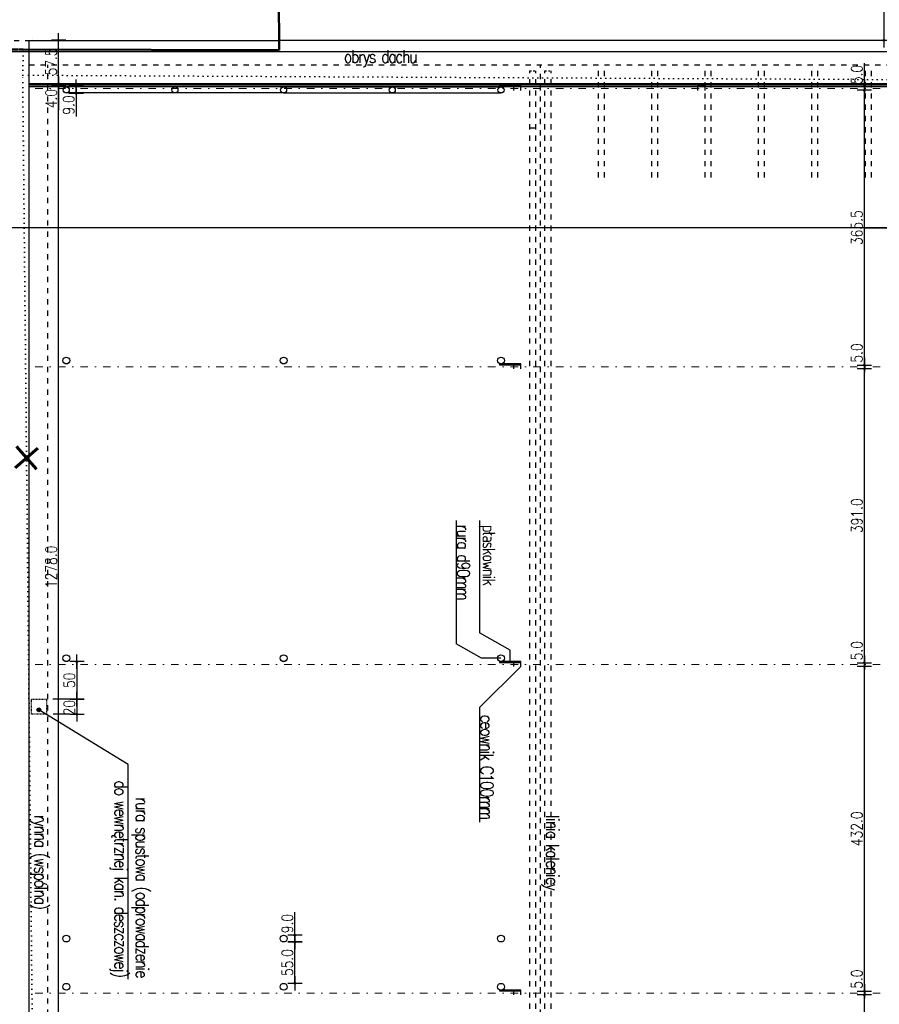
# Model space of a CAD drawing. Header units: millimetres. Extents: x 22865 to 60762, y -18816 to 15611.
# Tile 63 of 256: x 44477 to 45620, y -12252 to -10942. Entities that reach past the tile are written whole.
import ezdxf

# ---------------------------------------------------------------- set-up
doc = ezdxf.new("R2010")
doc.units = ezdxf.units.MM
for name, pattern in [('1_12', [3, 1, -1, 0, -1]), ('2_EGBU_A', [0]), ('DASHED', [15, 7, -8]), ('DOT', [6.35, 0, -6.35]), ('STRICHPUNKT', [3, 1, -1, 0, -1])]:
    doc.linetypes.add(name, pattern=pattern)
doc.layers.add('EGBB_L_0', color=7, linetype='2_EGBU_A', lineweight=50, true_color=0x804000)
for name, color, linetype in [('OPISY', 6, 'Continuous'), ('osie', 9, 'STRICHPUNKT'), ('sciany murowane', 4, 'Continuous'), ('widokowa', 2, 'Continuous'), ('wyburzenia', 14, 'Continuous'), ('WYMIARY', 6, 'Continuous')]:
    doc.layers.add(name, color=color, linetype=linetype)
doc.styles.add('1-100', font='simplex.shx', dxfattribs={"width": 0.8, "height": 15})
doc.dimstyles.new('1-100', dxfattribs={"dimscale": 0.5, "dimtxt": 100, "dimasz": 1, "dimexe": 0.18, "dimexo": 0.0625, "dimgap": 5, "dimtad": 1, "dimdec": 1, "dimzin": 0, "dimdsep": 46, "dimtxsty": '1-100', "dimblk1": 'K', "dimblk2": 'K', "dimsah": 1, "dimcen": 0.09, "dimse1": 1, "dimse2": 1, "dimadec": 0, "dimazin": 0, "dimtfac": 1, "dimtdec": 1, "dimtofl": 0, "dimtmove": 0, "dimatfit": 3, "dimldrblk": 'K', "dimfxl": 0, "dimtolj": 1, "dimtzin": 0, "dimarcsym": 0})

# ---------------------------------------------------------------- blocks, each defined once
blk = doc.blocks.new('K')
for p, q in [((-19.1, 0), (19.1, 0)), ((0, -19.1), (0, 19.1))]:
    blk.add_line(p, q)
blk.add_circle((0, 0), 2.02)
blk = doc.blocks.new('*D2859')
at = {"layer": 'WYMIARY', "color": 0, "lineweight": -2, "ltscale": 0.2}
blk.add_line((44528.5, -12308.6), (44528.5, -11031.6), dxfattribs=at)
at = {"layer": 'WYMIARY', "color": 0, "linetype": 'ByBlock', "lineweight": -2, "xscale": 0.5, "yscale": 0.5, "zscale": 0.5}
for p, rotation in [((44528.5, -11031.1), 90), ((44528.5, -12309.1), 270)]:
    blk.add_blockref('K', p, dxfattribs=dict(at, rotation=rotation))
at = {"layer": 'WYMIARY', "color": 0, "ltscale": 0.2, "insert": (44518.5, -11670.1), "char_height": 15, "attachment_point": 5, "rotation": 90, "style": '1-100'}
blk.add_mtext('\\A1;1278.0', dxfattribs=at)
blk = doc.blocks.new('*D2879')
at = {"layer": 'WYMIARY', "color": 0, "lineweight": -2, "ltscale": 0.2}
blk.add_line((45599.9, -12582.1), (45599.9, -12240.1), dxfattribs=at)
at = {"layer": 'WYMIARY', "color": 0, "linetype": 'ByBlock', "lineweight": -2, "xscale": 0.5, "yscale": 0.5, "zscale": 0.5}
for p, rotation in [((45599.9, -12239.6), 90), ((45599.9, -12582.6), 270)]:
    blk.add_blockref('K', p, dxfattribs=dict(at, rotation=rotation))
at = {"layer": 'WYMIARY', "color": 0, "ltscale": 0.2, "insert": (45589.9, -12411.1), "char_height": 15, "attachment_point": 5, "rotation": 90, "style": '1-100'}
blk.add_mtext('\\A1;343', dxfattribs=at)
blk = doc.blocks.new('*D2880')
at = {"layer": 'WYMIARY', "color": 0, "lineweight": -2, "ltscale": 0.2}
for p, q in [((45599.9, -12234.1), (45599.9, -12203.5)), ((45599.9, -12240.1), (45599.9, -12240.6))]:
    blk.add_line(p, q, dxfattribs=at)
at = {"layer": 'WYMIARY', "color": 0, "linetype": 'ByBlock', "lineweight": -2, "xscale": 0.5, "yscale": 0.5, "zscale": 0.5}
for p, rotation in [((45599.9, -12234.6), 270), ((45599.9, -12239.6), 90)]:
    blk.add_blockref('K', p, dxfattribs=dict(at, rotation=rotation))
at = {"layer": 'WYMIARY', "color": 0, "ltscale": 0.2, "insert": (45589.9, -12218.6), "char_height": 15, "attachment_point": 5, "rotation": 90, "style": '1-100'}
blk.add_mtext('\\A1;5.0', dxfattribs=at)
blk = doc.blocks.new('*D2881')
at = {"layer": 'WYMIARY', "color": 0, "lineweight": -2, "ltscale": 0.2}
blk.add_line((45599.9, -12234.1), (45599.9, -11803.1), dxfattribs=at)
at = {"layer": 'WYMIARY', "color": 0, "linetype": 'ByBlock', "lineweight": -2, "xscale": 0.5, "yscale": 0.5, "zscale": 0.5}
for p, rotation in [((45599.9, -11802.6), 90), ((45599.9, -12234.6), 270)]:
    blk.add_blockref('K', p, dxfattribs=dict(at, rotation=rotation))
at = {"layer": 'WYMIARY', "color": 0, "ltscale": 0.2, "insert": (45589.9, -12018.6), "char_height": 15, "attachment_point": 5, "rotation": 90, "style": '1-100'}
blk.add_mtext('\\A1;432.0', dxfattribs=at)
blk = doc.blocks.new('*D2882')
at = {"layer": 'WYMIARY', "color": 0, "lineweight": -2, "ltscale": 0.2}
for p, q in [((45599.9, -11797.1), (45599.9, -11766.5)), ((45599.9, -11803.1), (45599.9, -11803.6))]:
    blk.add_line(p, q, dxfattribs=at)
at = {"layer": 'WYMIARY', "color": 0, "linetype": 'ByBlock', "lineweight": -2, "xscale": 0.5, "yscale": 0.5, "zscale": 0.5}
for p, rotation in [((45599.9, -11797.6), 270), ((45599.9, -11802.6), 90)]:
    blk.add_blockref('K', p, dxfattribs=dict(at, rotation=rotation))
at = {"layer": 'WYMIARY', "color": 0, "ltscale": 0.2, "insert": (45589.9, -11781.6), "char_height": 15, "attachment_point": 5, "rotation": 90, "style": '1-100'}
blk.add_mtext('\\A1;5.0', dxfattribs=at)
blk = doc.blocks.new('*D2883')
at = {"layer": 'WYMIARY', "color": 0, "lineweight": -2, "ltscale": 0.2}
blk.add_line((45599.9, -11797.1), (45599.9, -11407.1), dxfattribs=at)
at = {"layer": 'WYMIARY', "color": 0, "linetype": 'ByBlock', "lineweight": -2, "xscale": 0.5, "yscale": 0.5, "zscale": 0.5}
for p, rotation in [((45599.9, -11406.6), 90), ((45599.9, -11797.6), 270)]:
    blk.add_blockref('K', p, dxfattribs=dict(at, rotation=rotation))
at = {"layer": 'WYMIARY', "color": 0, "ltscale": 0.2, "insert": (45589.9, -11602.1), "char_height": 15, "attachment_point": 5, "rotation": 90, "style": '1-100'}
blk.add_mtext('\\A1;391.0', dxfattribs=at)
blk = doc.blocks.new('*D2884')
at = {"layer": 'WYMIARY', "color": 0, "lineweight": -2, "ltscale": 0.2}
for p, q in [((45599.9, -11401.1), (45599.9, -11370.5)), ((45599.9, -11407.1), (45599.9, -11407.6))]:
    blk.add_line(p, q, dxfattribs=at)
at = {"layer": 'WYMIARY', "color": 0, "linetype": 'ByBlock', "lineweight": -2, "xscale": 0.5, "yscale": 0.5, "zscale": 0.5}
for p, rotation in [((45599.9, -11401.6), 270), ((45599.9, -11406.6), 90)]:
    blk.add_blockref('K', p, dxfattribs=dict(at, rotation=rotation))
at = {"layer": 'WYMIARY', "color": 0, "ltscale": 0.2, "insert": (45589.9, -11385.6), "char_height": 15, "attachment_point": 5, "rotation": 90, "style": '1-100'}
blk.add_mtext('\\A1;5.0', dxfattribs=at)
blk = doc.blocks.new('*D2885')
at = {"layer": 'WYMIARY', "color": 0, "lineweight": -2, "ltscale": 0.2}
blk.add_line((45599.9, -11401.1), (45599.9, -11036.6), dxfattribs=at)
at = {"layer": 'WYMIARY', "color": 0, "linetype": 'ByBlock', "lineweight": -2, "xscale": 0.5, "yscale": 0.5, "zscale": 0.5}
for p, rotation in [((45599.9, -11036.1), 90), ((45599.9, -11401.6), 270)]:
    blk.add_blockref('K', p, dxfattribs=dict(at, rotation=rotation))
at = {"layer": 'WYMIARY', "color": 0, "ltscale": 0.2, "insert": (45589.9, -11218.9), "char_height": 15, "attachment_point": 5, "rotation": 90, "style": '1-100'}
blk.add_mtext('\\A1;365.5', dxfattribs=at)
blk = doc.blocks.new('*D2886')
at = {"layer": 'WYMIARY', "color": 0, "lineweight": -2, "ltscale": 0.2}
for p, q in [((45599.9, -11030.6), (45599.9, -11000)), ((45599.9, -11036.6), (45599.9, -11037.1))]:
    blk.add_line(p, q, dxfattribs=at)
at = {"layer": 'WYMIARY', "color": 0, "linetype": 'ByBlock', "lineweight": -2, "xscale": 0.5, "yscale": 0.5, "zscale": 0.5}
for p, rotation in [((45599.9, -11031.1), 270), ((45599.9, -11036.1), 90)]:
    blk.add_blockref('K', p, dxfattribs=dict(at, rotation=rotation))
at = {"layer": 'WYMIARY', "color": 0, "ltscale": 0.2, "insert": (45589.9, -11015.1), "char_height": 15, "attachment_point": 5, "rotation": 90, "style": '1-100'}
blk.add_mtext('\\A1;5.0', dxfattribs=at)
blk = doc.blocks.new('*D2887')
at = {"layer": 'WYMIARY', "color": 0, "lineweight": -2, "ltscale": 0.2}
for p, q in [((44551.8, -11031.6), (44551.8, -11039.6)), ((44551.8, -11040.1), (44551.8, -11070.8))]:
    blk.add_line(p, q, dxfattribs=at)
at = {"layer": 'WYMIARY', "color": 0, "linetype": 'ByBlock', "lineweight": -2, "xscale": 0.5, "yscale": 0.5, "zscale": 0.5}
for p, rotation in [((44551.8, -11031.1), 90), ((44551.8, -11040.1), 270)]:
    blk.add_blockref('K', p, dxfattribs=dict(at, rotation=rotation))
at = {"layer": 'WYMIARY', "color": 0, "ltscale": 0.2, "insert": (44541.8, -11055.7), "char_height": 15, "attachment_point": 5, "rotation": 90, "style": '1-100'}
blk.add_mtext('\\A1;9.0', dxfattribs=at)
blk = doc.blocks.new('*D2898')
at = {"layer": 'WYMIARY', "color": 0, "lineweight": -2, "ltscale": 0.2}
blk.add_line((44552.7, -11796.6), (44552.7, -11845.6), dxfattribs=at)
at = {"layer": 'WYMIARY', "color": 0, "linetype": 'ByBlock', "lineweight": -2, "xscale": 0.5, "yscale": 0.5, "zscale": 0.5}
for p, rotation in [((44552.7, -11796.1), 90), ((44552.7, -11846.1), 270)]:
    blk.add_blockref('K', p, dxfattribs=dict(at, rotation=rotation))
at = {"layer": 'WYMIARY', "color": 0, "ltscale": 0.2, "insert": (44542.7, -11821.1), "char_height": 15, "attachment_point": 5, "rotation": 90, "style": '1-100'}
blk.add_mtext('\\A1;50', dxfattribs=at)
blk = doc.blocks.new('*D2899')
at = {"layer": 'WYMIARY', "color": 0, "lineweight": -2, "ltscale": 0.2}
blk.add_line((44552.7, -11846.6), (44552.7, -11865.6), dxfattribs=at)
at = {"layer": 'WYMIARY', "color": 0, "linetype": 'ByBlock', "lineweight": -2, "xscale": 0.5, "yscale": 0.5, "zscale": 0.5}
for p, rotation in [((44552.7, -11846.1), 90), ((44552.7, -11866.1), 270)]:
    blk.add_blockref('K', p, dxfattribs=dict(at, rotation=rotation))
at = {"layer": 'WYMIARY', "color": 0, "ltscale": 0.2, "insert": (44542.7, -11857.4), "char_height": 15, "attachment_point": 5, "rotation": 90, "style": '1-100'}
blk.add_mtext('\\A1;20', dxfattribs=at)
blk = doc.blocks.new('*D2901')
at = {"layer": 'WYMIARY', "color": 0, "lineweight": -2, "ltscale": 0.2}
blk.add_line((44842.6, -12223.6), (44842.6, -12169.6), dxfattribs=at)
at = {"layer": 'WYMIARY', "color": 0, "linetype": 'ByBlock', "lineweight": -2, "xscale": 0.5, "yscale": 0.5, "zscale": 0.5}
for p, rotation in [((44842.6, -12169.1), 90), ((44842.6, -12224.1), 270)]:
    blk.add_blockref('K', p, dxfattribs=dict(at, rotation=rotation))
at = {"layer": 'WYMIARY', "color": 0, "ltscale": 0.2, "insert": (44832.6, -12196.6), "char_height": 15, "attachment_point": 5, "rotation": 90, "style": '1-100'}
blk.add_mtext('\\A1;55.0', dxfattribs=at)
blk = doc.blocks.new('*D2902')
at = {"layer": 'WYMIARY', "color": 0, "lineweight": -2, "ltscale": 0.2}
for p, q in [((44842.6, -12160.1), (44842.6, -12129.5)), ((44842.6, -12168.6), (44842.6, -12160.6))]:
    blk.add_line(p, q, dxfattribs=at)
at = {"layer": 'WYMIARY', "color": 0, "linetype": 'ByBlock', "lineweight": -2, "xscale": 0.5, "yscale": 0.5, "zscale": 0.5}
for p, rotation in [((44842.6, -12160.1), 90), ((44842.6, -12169.1), 270)]:
    blk.add_blockref('K', p, dxfattribs=dict(at, rotation=rotation))
at = {"layer": 'WYMIARY', "color": 0, "ltscale": 0.2, "insert": (44832.6, -12144.6), "char_height": 15, "attachment_point": 5, "rotation": 90, "style": '1-100'}
blk.add_mtext('\\A1;9.0', dxfattribs=at)
blk = doc.blocks.new('*D2946')
at = {"layer": 'WYMIARY', "color": 0, "lineweight": -2}
blk.add_line((44436.5, -10969.1), (44436.5, -10918.1), dxfattribs=at)
at = {"layer": 'WYMIARY', "color": 0, "linetype": 'ByBlock', "lineweight": -2, "xscale": 0.5, "yscale": 0.5, "zscale": 0.5}
for p, rotation in [((44436.5, -10917.6), 90), ((44436.5, -10969.6), 270)]:
    blk.add_blockref('K', p, dxfattribs=dict(at, rotation=rotation))
at = {"layer": 'WYMIARY', "color": 0, "ltscale": 0.2, "insert": (44426.5, -10943.6), "char_height": 15, "attachment_point": 5, "rotation": 90, "style": '1-100'}
blk.add_mtext('\\A1;52', dxfattribs=at)
blk = doc.blocks.new('*D2948')
at = {"layer": 'WYMIARY', "color": 0, "lineweight": -2, "ltscale": 0.2}
for p, q in [((44528.5, -11026.6), (44528.5, -11026.1)), ((44528.5, -11031.6), (44528.5, -11062.3))]:
    blk.add_line(p, q, dxfattribs=at)
at = {"layer": 'WYMIARY', "color": 0, "linetype": 'ByBlock', "lineweight": -2, "xscale": 0.5, "yscale": 0.5, "zscale": 0.5}
for p, rotation in [((44528.5, -11027.1), 270), ((44528.5, -11031.1), 90)]:
    blk.add_blockref('K', p, dxfattribs=dict(at, rotation=rotation))
at = {"layer": 'WYMIARY', "color": 0, "ltscale": 0.2, "insert": (44518.5, -11047.2), "char_height": 15, "attachment_point": 5, "rotation": 90, "style": '1-100'}
blk.add_mtext('\\A1;4.0', dxfattribs=at)
blk = doc.blocks.new('*D2949')
at = {"layer": 'WYMIARY', "color": 0, "lineweight": -2, "ltscale": 0.2}
blk.add_line((44528.5, -11026.6), (44528.5, -10970.1), dxfattribs=at)
at = {"layer": 'WYMIARY', "color": 0, "linetype": 'ByBlock', "lineweight": -2, "xscale": 0.5, "yscale": 0.5, "zscale": 0.5}
for p, rotation in [((44528.5, -10969.6), 90), ((44528.5, -11027.1), 270)]:
    blk.add_blockref('K', p, dxfattribs=dict(at, rotation=rotation))
at = {"layer": 'WYMIARY', "color": 0, "ltscale": 0.2, "insert": (44518.5, -10998.4), "char_height": 15, "attachment_point": 5, "rotation": 90, "style": '1-100'}
blk.add_mtext('\\A1;57.5', dxfattribs=at)
blk = doc.blocks.new('*D2984')
at = {"layer": 'WYMIARY', "color": 0, "lineweight": -2, "ltscale": 0.2}
blk.add_line((45625.8, -10156.1), (45625.8, -10969.1), dxfattribs=at)
at = {"layer": 'WYMIARY', "color": 0, "linetype": 'ByBlock', "lineweight": -2, "xscale": 0.5, "yscale": 0.5, "zscale": 0.5}
for p, rotation in [((45625.8, -10155.6), 90), ((45625.8, -10969.6), 270)]:
    blk.add_blockref('K', p, dxfattribs=dict(at, rotation=rotation))
at = {"layer": 'WYMIARY', "color": 0, "ltscale": 0.2, "insert": (45615.8, -10562.6), "char_height": 15, "attachment_point": 5, "rotation": 90, "style": '1-100'}
blk.add_mtext('\\A1;814.0', dxfattribs=at)

msp = doc.modelspace()

# ---------------------------------------------------------------- hatches: boundary and pattern name
at = {"layer": 'WYMIARY', "ltscale": 0.2, "transparency": 33554687}
h = msp.add_hatch(color=256, dxfattribs=at)
h.dxf.hatch_style = 1
h.paths.add_polyline_path([(44502.19, -11862.81, 0.218535), (44504.09, -11861.94, 4.5759266)])

# ---------------------------------------------------------------- linework, layer by layer
at = {"layer": 'EGBB_L_0', "linetype": '2_EGBU_A'}
for p, q in [((44821.51, -10982.7), (44820.73, -10677.25)), ((44481.43, -10981.94), (44821.51, -10982.7))]:
    msp.add_line(p, q, dxfattribs=at)
at = {"layer": 'EGBB_L_0', "linetype": 'DASHED', "ltscale": 0.02}
msp.add_line((43995.19, -10980.86), (44481.43, -10981.94), dxfattribs=at)
at = {"layer": 'osie', "linetype": '1_12', "lineweight": 15, "ltscale": 10}
for p, q in [((45681.19, -11033.65), (44489.19, -11033.65)), ((45681.19, -11404.15), (44489.19, -11404.15)), ((45681.19, -11800.15), (44489.19, -11800.15)), ((45681.19, -12237.15), (44489.19, -12237.15))]:
    msp.add_line(p, q, dxfattribs=at)
at = {"layer": 'sciany murowane', "ltscale": 0.2}
for p in [(44821.19, -10669.65), (44489.19, -10969.65)]:
    msp.add_line(p, (44821.19, -10969.65), dxfattribs=at)
at = {"layer": 'sciany murowane', "linetype": 'DASHED'}
msp.add_line((44424.19, -10969.65), (44489.19, -10969.65), dxfattribs=at)
at = {"layer": 'sciany murowane', "ltscale": 20}
msp.add_line((44489.19, -12309.15), (44489.19, -10969.65), dxfattribs=at)
at = {"layer": 'widokowa', "color": 1, "linetype": 'DASHED'}
for p, q in [((44489.19, -11002.15), (45691.19, -11002.15)), ((44514.19, -13421.15), (44514.19, -11002.15)), ((45169.19, -13421.15), (45169.19, -11002.15))]:
    msp.add_line(p, q, dxfattribs=at)
at = {"layer": 'widokowa', "color": 250, "linetype": 'DASHED'}
for p, q in [((45155.19, -13413.15), (45155.19, -11010.15)), ((45163.19, -13413.15), (45163.19, -11010.15)), ((45175.19, -13413.15), (45175.19, -11010.15)), ((45183.19, -13413.15), (45183.19, -11010.15)), ((45246.19, -11152.15), (45246.19, -11010.15)), ((45254.19, -11152.15), (45254.19, -11010.15)), ((45317.19, -11152.15), (45317.19, -11010.15)), ((45325.19, -11152.15), (45325.19, -11010.15)), ((45388.19, -11152.15), (45388.19, -11010.15)), ((45396.19, -11152.15), (45396.19, -11010.15)), ((45459.19, -11152.15), (45459.19, -11010.15)), ((45467.19, -11152.15), (45467.19, -11010.15)), ((45530.19, -11152.15), (45530.19, -11010.15)), ((45538.19, -11152.15), (45538.19, -11010.15)), ((45601.19, -11152.15), (45601.19, -11010.15)), ((45609.19, -11152.15), (45609.19, -11010.15))]:
    msp.add_line(p, q, dxfattribs=at)
at = {"layer": 'widokowa', "color": 250, "linetype": 'DASHED', "ltscale": 0.3}
for p, q in [((45155.19, -11010.15), (45163.19, -11010.15)), ((45175.19, -11010.15), (45183.19, -11010.15))]:
    msp.add_line(p, q, dxfattribs=at)
at = {"layer": 'widokowa', "color": 1, "ltscale": 0.2}
msp.add_line((44489.19, -11027.15), (45637.69, -11027.15), dxfattribs=at)
at = {"layer": 'widokowa', "color": 2, "ltscale": 0.2}
for p, q in [((44489.19, -11028.65), (45636.19, -11028.65)), ((44489.19, -11031.15), (45633.69, -11031.15)), ((45163.19, -11086.64), (45155.19, -11086.64))]:
    msp.add_line(p, q, dxfattribs=at)
at = {"layer": 'widokowa', "color": 4, "ltscale": 0.2}
msp.add_line((46953.22, -11218.9), (43386.44, -11218.9), dxfattribs=at)
at = {"layer": 'widokowa', "color": 1, "linetype": 'DASHED', "ltscale": 0.1}
msp.add_lwpolyline([(44512.19, -11846.15), (44512.19, -11866.15), (44492.19, -11866.15), (44492.19, -11846.15)], close=True, dxfattribs=at)
at = {"layer": 'wyburzenia', "linetype": 'DOT'}
for p, q in [((44480.65, -11015.9), (44481.43, -10981.94)), ((44504.46, -13373.5), (44480.65, -11015.9)), ((45655.82, -11021.83), (44480.65, -11015.9))]:
    msp.add_line(p, q, dxfattribs=at)
at = {"layer": 'wyburzenia', "color": 10, "lineweight": 60}
for p, q in [((44470.73, -11538.39), (44500.78, -11511.99)), ((44498.96, -11540.21), (44472.56, -11510.16))]:
    msp.add_line(p, q, dxfattribs=at)
at = {"layer": 'WYMIARY', "ltscale": 0.2}
for p, q in [((44493.7, -10966.58), (44493.7, -10966.58)), ((45616.28, -10969.65), (44821.19, -10969.65)), ((44518.95, -11031.15), (44680.63, -11031.15)), ((45599.91, -11218.9), (45810.94, -11218.9)), ((45056.88, -11608.56), (45056.88, -11772.59)), ((45088.11, -11608.56), (45088.11, -11758.03)), ((45128.94, -11780.98), (45088.11, -11758.03)), ((45090.8, -11791.65), (45056.88, -11772.59)), ((45128.94, -11796.15), (45128.94, -11780.98)), ((45116.69, -11791.65), (45090.8, -11791.65)), ((45143.19, -11802.65), (45088.11, -11857.34)), ((44543.17, -11846.15), (44520.55, -11846.15)), ((44620.72, -11933.11), (44502.19, -11860.31)), ((44543.17, -11866.15), (44521.17, -11866.15)), ((45088.11, -11857.34), (45088.11, -12009.68)), ((44620.72, -12218.4), (44620.72, -11933.11))]:
    msp.add_line(p, q, dxfattribs=at)
at = {"layer": 'WYMIARY', "color": 251, "ltscale": 0.2}
for p, q in [((44827.69, -11031.65), (44538.69, -11031.65)), ((44827.69, -11039.65), (44538.69, -11039.65)), ((44827.69, -11031.65), (45116.69, -11031.65)), ((44827.69, -11039.65), (45116.69, -11039.65))]:
    msp.add_line(p, q, dxfattribs=at)
at = {"layer": 'WYMIARY', "ltscale": 0.2}
msp.add_lwpolyline([(29895.74, -10984.56), (49905.31, -10984.56), (49905.31, -15363.85), (29895.74, -15363.85)], close=True, dxfattribs=at)
at = {"layer": 'WYMIARY', "color": 1, "ltscale": 0.2}
for points in [[(45114.69, -11029.65), (45114.69, -11030.65), (45143.19, -11030.65), (45143.19, -11029.65)], [(45114.69, -11400.15), (45114.69, -11401.15), (45143.19, -11401.15), (45143.19, -11400.15)], [(45114.69, -11796.15), (45114.69, -11797.15), (45143.19, -11797.15), (45143.19, -11796.15)], [(45114.69, -12233.15), (45114.69, -12234.15), (45143.19, -12234.15), (45143.19, -12233.15)]]:
    msp.add_lwpolyline(points, close=True, dxfattribs=at)
at = {"layer": 'WYMIARY', "color": 3, "ltscale": 0.2}
for points in [[(45143.19, -11036.15), (45143.19, -11031.15), (45133.19, -11031.15), (45133.19, -11036.15)], [(45388.19, -11036.15), (45388.19, -11031.15), (45378.19, -11031.15), (45378.19, -11036.15)], [(45143.19, -11406.65), (45143.19, -11401.65), (45133.19, -11401.65), (45133.19, -11406.65)], [(45143.19, -11802.65), (45143.19, -11797.65), (45133.19, -11797.65), (45133.19, -11802.65)], [(45143.19, -12239.65), (45143.19, -12234.65), (45133.19, -12234.65), (45133.19, -12239.65)]]:
    msp.add_lwpolyline(points, dxfattribs=at)
for centre, radius in [((44538.69, -11035.65), 4), ((44683.19, -11035.65), 4), ((44827.69, -11035.65), 4), ((44972.19, -11035.65), 4), ((45116.69, -11035.65), 4), ((44538.69, -11395.65), 4.5), ((44827.69, -11395.65), 4.5), ((45116.69, -11395.65), 4.5), ((44538.69, -11791.65), 4.5), ((44827.69, -11791.65), 4.5), ((45116.69, -11791.65), 4.5), ((44538.69, -12164.65), 4.5), ((44827.69, -12164.65), 4.5), ((45116.69, -12164.65), 4.5), ((44538.69, -12228.65), 4.5), ((44827.69, -12228.65), 4.5), ((45116.69, -12228.65), 4.5)]:
    msp.add_circle(centre, radius, dxfattribs=at)
at = {"layer": 'WYMIARY', "ltscale": 0.2}
msp.add_circle((44502.19, -11860.31), 2.5, dxfattribs=at)

# ---------------------------------------------------------------- texts
at = {"layer": 'OPISY', "insert": (44907.83, -10994), "char_height": 17, "width": 302.1591, "attachment_point": 4, "style": '1-100'}
msp.add_mtext('{\\T0.8;\\Fsimplex8|c238;obrys dachu}', dxfattribs=at)
at = {"layer": 'OPISY', "char_height": 17, "attachment_point": 4, "rotation": 270, "style": '1-100'}
for s, insert, width in [('{\\T0.8;\\Fsimplex8|c238;rura d90mm}', (45066.86, -11614.05), 302.1591), ('{\\T0.8;\\Fsimplex8|c238;płaskownik}', (45098.09, -11614.05), 302.1591), ('{\\T0.8;\\Fsimplex8|c238;ceownik C100mm}', (45098.09, -11866.97), 302.1591), ('\\pxqr;{\\T0.8;\\Fsimplex8|c238;rura spustowa (odprowadzenie\\Pdo wewnętrznej kan. deszczowej)}', (44622.72, -11892.7), 323.3113), ('{\\T0.8;\\Fsimplex8|c238;rynna (wspólna)}', (44502.04, -12000.2), 302.1591), ('{\\T0.8;\\Fsimplex8|c238;linia kalenicy}', (45182.55, -12000.2), 302.1591)]:
    msp.add_mtext(s, dxfattribs=dict(at, insert=insert, width=width))

# ---------------------------------------------------------------- dimensions: what is measured, and where the dimension line sits
at = {"layer": 'WYMIARY', "ltscale": 0.2}
for base, p1, p2, picture, middle in [((45625.83, -10969.65), (45635.39, -10155.65), (45635.39, -10969.65), '*D2984', (45615.83, -10562.65)), ((44528.51, -10969.65), (44532.84, -11027.15), (44532.84, -10969.65), '*D2949', (44518.51, -10998.4)), ((45599.91, -11031.15), (45605.39, -11036.15), (45605.39, -11031.15), '*D2886', (45589.91, -11015.08)), ((44528.51, -11031.15), (44489.19, -12309.15), (44489.19, -11031.15), '*D2859', (44518.51, -11670.15)), ((44551.77, -11040.15), (44538.07, -11031.15), (44538.07, -11040.15), '*D2887', (44541.77, -11055.72)), ((45599.91, -11036.15), (45590.35, -11401.65), (45590.35, -11036.15), '*D2885', (45589.91, -11218.9)), ((45599.91, -11401.65), (45609.47, -11406.65), (45609.47, -11401.65), '*D2884', (45589.91, -11385.58)), ((45599.91, -11406.65), (45590.35, -11797.65), (45590.35, -11406.65), '*D2883', (45589.91, -11602.15)), ((45599.91, -11797.65), (45590.35, -11802.65), (45590.35, -11797.65), '*D2882', (45589.91, -11781.58)), ((45599.91, -11802.65), (45590.35, -12234.65), (45590.35, -11802.65), '*D2881', (45589.91, -12018.65)), ((44842.55, -12160.15), (44827.69, -12169.15), (44827.69, -12160.15), '*D2902', (44832.55, -12144.58)), ((44842.55, -12169.15), (44827.69, -12224.15), (44827.69, -12169.15), '*D2901', (44832.55, -12196.65)), ((45599.91, -12234.65), (45590.35, -12239.65), (45590.35, -12234.65), '*D2880', (45589.91, -12218.58))]:
    dim = msp.add_linear_dim(base=base, p1=p1, p2=p2, angle=270, dimstyle='1-100', dxfattribs=at)
    dim.commit()
    dim.dimension.update_dxf_attribs({"geometry": picture, "text_midpoint": middle})
at = {"layer": 'WYMIARY'}
dim = msp.add_linear_dim(base=(44436.48, -10917.65), p1=(44511.36, -10969.65), p2=(44511.36, -10917.65), angle=270, dimstyle='1-100', override={"dimdec": 0, "dimtxsty": '1-100', "dimldrblk": 'K'}, dxfattribs=at)
dim.commit()
dim.dimension.update_dxf_attribs({"geometry": '*D2946', "text_midpoint": (44426.48, -10943.65)})
at = {"layer": 'WYMIARY', "ltscale": 0.2}
dim = msp.add_linear_dim(base=(44528.51, -11027.15), p1=(44523.73, -11031.15), p2=(44523.73, -11027.15), angle=270, dimstyle='1-100', dxfattribs=at)
dim.commit()
dim.dimension.update_dxf_attribs({"geometry": '*D2948', "text_midpoint": (44528.51, -11047.22), "dimtype": 160})
for base, p1, p2, picture, middle in [((44552.73, -11846.15), (44538.69, -11796.15), (44512.19, -11846.15), '*D2898', (44542.73, -11821.15)), ((45599.91, -12239.65), (45590.35, -12582.65), (45590.35, -12239.65), '*D2879', (45589.91, -12411.15))]:
    dim = msp.add_linear_dim(base=base, p1=p1, p2=p2, angle=270, dimstyle='1-100', override={"dimdec": 0, "dimtxsty": '1-100', "dimldrblk": 'K'}, dxfattribs=at)
    dim.commit()
    dim.dimension.update_dxf_attribs({"geometry": picture, "text_midpoint": middle})
dim = msp.add_linear_dim(base=(44552.73, -11866.15), p1=(44512.19, -11846.15), p2=(44512.19, -11866.15), angle=270, dimstyle='1-100', override={"dimdec": 0, "dimtxsty": '1-100', "dimldrblk": 'K'}, dxfattribs=at)
dim.commit()
dim.dimension.update_dxf_attribs({"geometry": '*D2899', "text_midpoint": (44552.73, -11857.37), "dimtype": 160})

doc.saveas('drawing.dxf')
